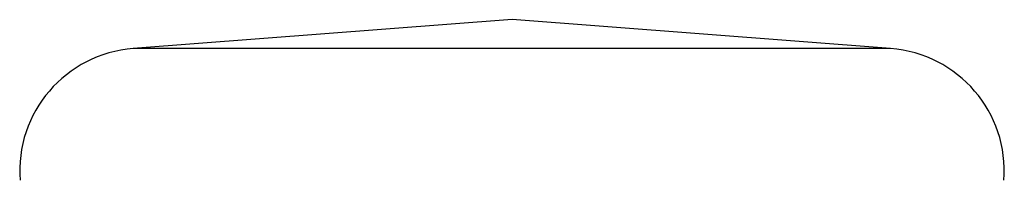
# Model space of a CAD drawing. Header units: millimetres. Extents: x 0 to 420, y 0 to 297.
# Tile 12 of 20: x 156.761 to 159.139, y 151.914 to 152.303. Entities that reach past the tile are written whole.
import ezdxf

# ---------------------------------------------------------------- set-up
doc = ezdxf.new("R2010")
doc.units = ezdxf.units.MM

msp = doc.modelspace()

# ---------------------------------------------------------------- linework, layer by layer
at = {"color": 7, "linetype": 'Continuous', "lineweight": 25}
for p, q in [((157.9501, 152.3026), (157.0352, 152.2328)), ((158.8649, 152.2328), (157.9501, 152.3026)), ((158.8649, 152.2328), (157.0352, 152.2328))]:
    msp.add_line(p, q, dxfattribs=at)
for centre, start, end in [((157.0578, 151.9365), 94.3629, 184.3629), ((158.8423, 151.9365), 355.6371, 85.6371)]:
    msp.add_arc(centre, 0.2971, start, end, dxfattribs=at)

doc.saveas('drawing.dxf')
